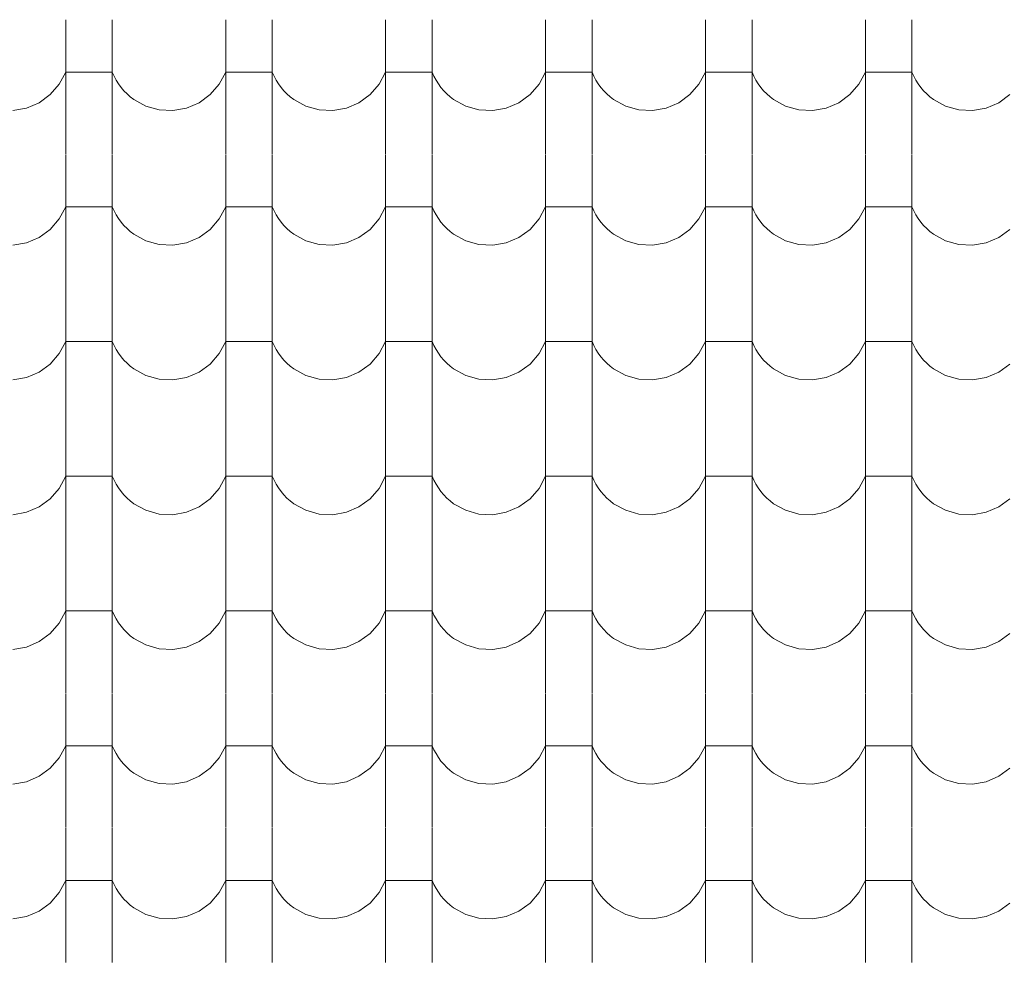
# Model space of a CAD drawing. Header units: millimetres. Extents: x -20699 to 32021, y -4298 to 11971.
# Tile 35 of 74: x -12466 to -11451, y 8829 to 9802. Entities that reach past the tile are written whole.
import ezdxf

# ---------------------------------------------------------------- set-up
doc = ezdxf.new("R2010")
doc.units = ezdxf.units.MM
doc.header["$MEASUREMENT"] = 0
doc.layers.add('A-A_1_Bourané_Výplně - Povrchové', color=7, linetype='Continuous')
doc.layers.add('A-A_1_Konstrukce - střechy a skořepiny', color=7, linetype='Continuous')

# ---------------------------------------------------------------- blocks, each defined once
blk = doc.blocks.new('*X1', base_point=(-21954.7, -8431.5))
at = {"layer": 'A-A_1_Bourané_Výplně - Povrchové', "color": 251, "linetype": 'Continuous', "lineweight": 20, "true_color": 0x6a6a6a}
for p, q in [((-12418.9, 9801.5), (-12418.9, 9663)), ((-12370.9, 9801.5), (-12370.9, 9663)), ((-12253.9, 9801.5), (-12253.9, 9663)), ((-12205.9, 9801.5), (-12205.9, 9663)), ((-12088.9, 9801.5), (-12088.9, 9663)), ((-12040.9, 9801.5), (-12040.9, 9663)), ((-11923.9, 9801.5), (-11923.9, 9663)), ((-11875.9, 9801.5), (-11875.9, 9663)), ((-11758.9, 9801.5), (-11758.9, 9663)), ((-11710.9, 9801.5), (-11710.9, 9663)), ((-11593.9, 9801.5), (-11593.9, 9663)), ((-11545.9, 9801.5), (-11545.9, 9663)), ((-12425.6, 9735), (-12418.9, 9747.5)), ((-12394.9, 9747.5), (-12418.9, 9747.5)), ((-12370.9, 9747.5), (-12394.9, 9747.5)), ((-12370.9, 9747.5), (-12369, 9743.3)), ((-12369, 9743.3), (-12366.9, 9739.3)), ((-12260.6, 9735), (-12253.9, 9747.5)), ((-12229.9, 9747.5), (-12253.9, 9747.5)), ((-12205.9, 9747.5), (-12229.9, 9747.5)), ((-12205.9, 9747.5), (-12204, 9743.3)), ((-12204, 9743.3), (-12201.9, 9739.3)), ((-12095.6, 9735), (-12088.9, 9747.5)), ((-12064.9, 9747.5), (-12088.9, 9747.5)), ((-12040.9, 9747.5), (-12064.9, 9747.5)), ((-12040.9, 9747.5), (-12039, 9743.3)), ((-12039, 9743.3), (-12036.9, 9739.3)), ((-11930.6, 9735), (-11923.9, 9747.5)), ((-11899.9, 9747.5), (-11923.9, 9747.5)), ((-11875.9, 9747.5), (-11899.9, 9747.5)), ((-11875.9, 9747.5), (-11874, 9743.3)), ((-11874, 9743.3), (-11871.9, 9739.3)), ((-11765.6, 9735), (-11758.9, 9747.5)), ((-11734.9, 9747.5), (-11758.9, 9747.5)), ((-11710.9, 9747.5), (-11734.9, 9747.5)), ((-11710.9, 9747.5), (-11709, 9743.3)), ((-11709, 9743.3), (-11706.9, 9739.3)), ((-11600.6, 9735), (-11593.9, 9747.5)), ((-11569.9, 9747.5), (-11593.9, 9747.5)), ((-11545.9, 9747.5), (-11569.9, 9747.5)), ((-11545.9, 9747.5), (-11544, 9743.3)), ((-11544, 9743.3), (-11541.9, 9739.3)), ((-12434.9, 9724.2), (-12425.6, 9735)), ((-12366.9, 9739.3), (-12364.5, 9735.4)), ((-12364.5, 9735.4), (-12361.8, 9731.7)), ((-12361.8, 9731.7), (-12358.9, 9728.3)), ((-12269.9, 9724.2), (-12260.6, 9735)), ((-12201.9, 9739.3), (-12199.5, 9735.4)), ((-12199.5, 9735.4), (-12196.8, 9731.7)), ((-12196.8, 9731.7), (-12193.9, 9728.3)), ((-12104.9, 9724.2), (-12095.6, 9735)), ((-12036.9, 9739.3), (-12034.5, 9735.4)), ((-12034.5, 9735.4), (-12031.8, 9731.7)), ((-12031.8, 9731.7), (-12028.9, 9728.3)), ((-11939.9, 9724.2), (-11930.6, 9735)), ((-11871.9, 9739.3), (-11869.5, 9735.4)), ((-11869.5, 9735.4), (-11866.8, 9731.7)), ((-11866.8, 9731.7), (-11863.9, 9728.3)), ((-11774.9, 9724.2), (-11765.6, 9735)), ((-11706.9, 9739.3), (-11704.5, 9735.4)), ((-11704.5, 9735.4), (-11701.8, 9731.7)), ((-11701.8, 9731.7), (-11698.9, 9728.3)), ((-11609.9, 9724.2), (-11600.6, 9735)), ((-11541.9, 9739.3), (-11539.5, 9735.4)), ((-11539.5, 9735.4), (-11536.8, 9731.7)), ((-11536.8, 9731.7), (-11533.9, 9728.3)), ((-12446.4, 9715.9), (-12434.9, 9724.2)), ((-12358.9, 9728.3), (-12355.7, 9725)), ((-12355.7, 9725), (-12352.3, 9722)), ((-12352.3, 9722), (-12348.7, 9719.2)), ((-12281.4, 9715.9), (-12269.9, 9724.2)), ((-12193.9, 9728.3), (-12190.7, 9725)), ((-12190.7, 9725), (-12187.3, 9722)), ((-12187.3, 9722), (-12183.7, 9719.2)), ((-12116.4, 9715.9), (-12104.9, 9724.2)), ((-12028.9, 9728.3), (-12025.7, 9725)), ((-12025.7, 9725), (-12022.3, 9722)), ((-12022.3, 9722), (-12018.7, 9719.2)), ((-11951.4, 9715.9), (-11939.9, 9724.2)), ((-11863.9, 9728.3), (-11860.7, 9725)), ((-11860.7, 9725), (-11857.3, 9722)), ((-11857.3, 9722), (-11853.7, 9719.2)), ((-11786.4, 9715.9), (-11774.9, 9724.2)), ((-11698.9, 9728.3), (-11695.7, 9725)), ((-11695.7, 9725), (-11692.3, 9722)), ((-11692.3, 9722), (-11688.7, 9719.2)), ((-11621.4, 9715.9), (-11609.9, 9724.2)), ((-11533.9, 9728.3), (-11530.7, 9725)), ((-11530.7, 9725), (-11527.3, 9722)), ((-11527.3, 9722), (-11523.7, 9719.2)), ((-11456.4, 9715.9), (-11444.9, 9724.2)), ((-12459.4, 9710.3), (-12446.4, 9715.9)), ((-12348.7, 9719.2), (-12336.2, 9712.4)), ((-12336.2, 9712.4), (-12322.6, 9708.5)), ((-12294.4, 9710.3), (-12281.4, 9715.9)), ((-12183.7, 9719.2), (-12171.2, 9712.4)), ((-12171.2, 9712.4), (-12157.6, 9708.5)), ((-12129.4, 9710.3), (-12116.4, 9715.9)), ((-12018.7, 9719.2), (-12006.2, 9712.4)), ((-12006.2, 9712.4), (-11992.6, 9708.5)), ((-11964.4, 9710.3), (-11951.4, 9715.9)), ((-11853.7, 9719.2), (-11841.2, 9712.4)), ((-11841.2, 9712.4), (-11827.6, 9708.5)), ((-11799.4, 9710.3), (-11786.4, 9715.9)), ((-11688.7, 9719.2), (-11676.2, 9712.4)), ((-11676.2, 9712.4), (-11662.6, 9708.5)), ((-11634.4, 9710.3), (-11621.4, 9715.9)), ((-11523.7, 9719.2), (-11511.2, 9712.4)), ((-11511.2, 9712.4), (-11497.6, 9708.5)), ((-11469.4, 9710.3), (-11456.4, 9715.9)), ((-12473.4, 9707.8), (-12459.4, 9710.3)), ((-12322.6, 9708.5), (-12308.4, 9707.8)), ((-12308.4, 9707.8), (-12294.4, 9710.3)), ((-12157.6, 9708.5), (-12143.4, 9707.8)), ((-12143.4, 9707.8), (-12129.4, 9710.3)), ((-11992.6, 9708.5), (-11978.4, 9707.8)), ((-11978.4, 9707.8), (-11964.4, 9710.3)), ((-11827.6, 9708.5), (-11813.4, 9707.8)), ((-11813.4, 9707.8), (-11799.4, 9710.3)), ((-11662.6, 9708.5), (-11648.4, 9707.8)), ((-11648.4, 9707.8), (-11634.4, 9710.3)), ((-11497.6, 9708.5), (-11483.4, 9707.8)), ((-11483.4, 9707.8), (-11469.4, 9710.3)), ((-12418.9, 9662.5), (-12418.9, 9524)), ((-12370.9, 9662.5), (-12370.9, 9524)), ((-12253.9, 9662.5), (-12253.9, 9524)), ((-12205.9, 9662.5), (-12205.9, 9524)), ((-12088.9, 9662.5), (-12088.9, 9524)), ((-12040.9, 9662.5), (-12040.9, 9524)), ((-11923.9, 9662.5), (-11923.9, 9524)), ((-11875.9, 9662.5), (-11875.9, 9524)), ((-11758.9, 9662.5), (-11758.9, 9524)), ((-11710.9, 9662.5), (-11710.9, 9524)), ((-11593.9, 9662.5), (-11593.9, 9524)), ((-11545.9, 9662.5), (-11545.9, 9524)), ((-12425.6, 9596), (-12418.9, 9608.5)), ((-12394.9, 9608.5), (-12418.9, 9608.5)), ((-12370.9, 9608.5), (-12394.9, 9608.5)), ((-12370.9, 9608.5), (-12369, 9604.3)), ((-12369, 9604.3), (-12366.9, 9600.3)), ((-12366.9, 9600.3), (-12364.5, 9596.4)), ((-12260.6, 9596), (-12253.9, 9608.5)), ((-12229.9, 9608.5), (-12253.9, 9608.5)), ((-12205.9, 9608.5), (-12229.9, 9608.5)), ((-12205.9, 9608.5), (-12204, 9604.3)), ((-12204, 9604.3), (-12201.9, 9600.3)), ((-12201.9, 9600.3), (-12199.5, 9596.4)), ((-12095.6, 9596), (-12088.9, 9608.5)), ((-12064.9, 9608.5), (-12088.9, 9608.5)), ((-12040.9, 9608.5), (-12064.9, 9608.5)), ((-12040.9, 9608.5), (-12039, 9604.3)), ((-12039, 9604.3), (-12036.9, 9600.3)), ((-12036.9, 9600.3), (-12034.5, 9596.4)), ((-11930.6, 9596), (-11923.9, 9608.5)), ((-11899.9, 9608.5), (-11923.9, 9608.5)), ((-11875.9, 9608.5), (-11899.9, 9608.5)), ((-11875.9, 9608.5), (-11874, 9604.3)), ((-11874, 9604.3), (-11871.9, 9600.3)), ((-11871.9, 9600.3), (-11869.5, 9596.4)), ((-11765.6, 9596), (-11758.9, 9608.5)), ((-11734.9, 9608.5), (-11758.9, 9608.5)), ((-11710.9, 9608.5), (-11734.9, 9608.5)), ((-11710.9, 9608.5), (-11709, 9604.3)), ((-11709, 9604.3), (-11706.9, 9600.3)), ((-11706.9, 9600.3), (-11704.5, 9596.4)), ((-11600.6, 9596), (-11593.9, 9608.5)), ((-11569.9, 9608.5), (-11593.9, 9608.5)), ((-11545.9, 9608.5), (-11569.9, 9608.5)), ((-11545.9, 9608.5), (-11544, 9604.3)), ((-11544, 9604.3), (-11541.9, 9600.3)), ((-11541.9, 9600.3), (-11539.5, 9596.4)), ((-12434.9, 9585.2), (-12425.6, 9596)), ((-12364.5, 9596.4), (-12361.8, 9592.7)), ((-12361.8, 9592.7), (-12358.9, 9589.3)), ((-12358.9, 9589.3), (-12355.7, 9586)), ((-12269.9, 9585.2), (-12260.6, 9596)), ((-12199.5, 9596.4), (-12196.8, 9592.7)), ((-12196.8, 9592.7), (-12193.9, 9589.3)), ((-12193.9, 9589.3), (-12190.7, 9586)), ((-12104.9, 9585.2), (-12095.6, 9596)), ((-12034.5, 9596.4), (-12031.8, 9592.7)), ((-12031.8, 9592.7), (-12028.9, 9589.3)), ((-12028.9, 9589.3), (-12025.7, 9586)), ((-11939.9, 9585.2), (-11930.6, 9596)), ((-11869.5, 9596.4), (-11866.8, 9592.7)), ((-11866.8, 9592.7), (-11863.9, 9589.3)), ((-11863.9, 9589.3), (-11860.7, 9586)), ((-11774.9, 9585.2), (-11765.6, 9596)), ((-11704.5, 9596.4), (-11701.8, 9592.7)), ((-11701.8, 9592.7), (-11698.9, 9589.3)), ((-11698.9, 9589.3), (-11695.7, 9586)), ((-11609.9, 9585.2), (-11600.6, 9596)), ((-11539.5, 9596.4), (-11536.8, 9592.7)), ((-11536.8, 9592.7), (-11533.9, 9589.3)), ((-11533.9, 9589.3), (-11530.7, 9586)), ((-12446.4, 9576.9), (-12434.9, 9585.2)), ((-12355.7, 9586), (-12352.3, 9583)), ((-12352.3, 9583), (-12348.7, 9580.2)), ((-12348.7, 9580.2), (-12336.2, 9573.4)), ((-12281.4, 9576.9), (-12269.9, 9585.2)), ((-12190.7, 9586), (-12187.3, 9583)), ((-12187.3, 9583), (-12183.7, 9580.2)), ((-12183.7, 9580.2), (-12171.2, 9573.4)), ((-12116.4, 9576.9), (-12104.9, 9585.2)), ((-12025.7, 9586), (-12022.3, 9583)), ((-12022.3, 9583), (-12018.7, 9580.2)), ((-12018.7, 9580.2), (-12006.2, 9573.4)), ((-11951.4, 9576.9), (-11939.9, 9585.2)), ((-11860.7, 9586), (-11857.3, 9583)), ((-11857.3, 9583), (-11853.7, 9580.2)), ((-11853.7, 9580.2), (-11841.2, 9573.4)), ((-11786.4, 9576.9), (-11774.9, 9585.2)), ((-11695.7, 9586), (-11692.3, 9583)), ((-11692.3, 9583), (-11688.7, 9580.2)), ((-11688.7, 9580.2), (-11676.2, 9573.4)), ((-11621.4, 9576.9), (-11609.9, 9585.2)), ((-11530.7, 9586), (-11527.3, 9583)), ((-11527.3, 9583), (-11523.7, 9580.2)), ((-11523.7, 9580.2), (-11511.2, 9573.4)), ((-11456.4, 9576.9), (-11444.9, 9585.2)), ((-12473.4, 9568.8), (-12459.4, 9571.3)), ((-12459.4, 9571.3), (-12446.4, 9576.9)), ((-12336.2, 9573.4), (-12322.6, 9569.5)), ((-12322.6, 9569.5), (-12308.4, 9568.8)), ((-12308.4, 9568.8), (-12294.4, 9571.3)), ((-12294.4, 9571.3), (-12281.4, 9576.9)), ((-12171.2, 9573.4), (-12157.6, 9569.5)), ((-12157.6, 9569.5), (-12143.4, 9568.8)), ((-12143.4, 9568.8), (-12129.4, 9571.3)), ((-12129.4, 9571.3), (-12116.4, 9576.9)), ((-12006.2, 9573.4), (-11992.6, 9569.5)), ((-11992.6, 9569.5), (-11978.4, 9568.8)), ((-11978.4, 9568.8), (-11964.4, 9571.3)), ((-11964.4, 9571.3), (-11951.4, 9576.9)), ((-11841.2, 9573.4), (-11827.6, 9569.5)), ((-11827.6, 9569.5), (-11813.4, 9568.8)), ((-11813.4, 9568.8), (-11799.4, 9571.3)), ((-11799.4, 9571.3), (-11786.4, 9576.9)), ((-11676.2, 9573.4), (-11662.6, 9569.5)), ((-11662.6, 9569.5), (-11648.4, 9568.8)), ((-11648.4, 9568.8), (-11634.4, 9571.3)), ((-11634.4, 9571.3), (-11621.4, 9576.9)), ((-11511.2, 9573.4), (-11497.6, 9569.5)), ((-11497.6, 9569.5), (-11483.4, 9568.8)), ((-11483.4, 9568.8), (-11469.4, 9571.3)), ((-11469.4, 9571.3), (-11456.4, 9576.9)), ((-12418.9, 9523.5), (-12418.9, 9385)), ((-12370.9, 9523.5), (-12370.9, 9385)), ((-12253.9, 9523.5), (-12253.9, 9385)), ((-12205.9, 9523.5), (-12205.9, 9385)), ((-12088.9, 9523.5), (-12088.9, 9385)), ((-12040.9, 9523.5), (-12040.9, 9385)), ((-11923.9, 9523.5), (-11923.9, 9385)), ((-11875.9, 9523.5), (-11875.9, 9385)), ((-11758.9, 9523.5), (-11758.9, 9385)), ((-11710.9, 9523.5), (-11710.9, 9385)), ((-11593.9, 9523.5), (-11593.9, 9385)), ((-11545.9, 9523.5), (-11545.9, 9385)), ((-12425.6, 9457), (-12418.9, 9469.5)), ((-12394.9, 9469.5), (-12418.9, 9469.5)), ((-12370.9, 9469.5), (-12394.9, 9469.5)), ((-12370.9, 9469.5), (-12369, 9465.3)), ((-12260.6, 9457), (-12253.9, 9469.5)), ((-12229.9, 9469.5), (-12253.9, 9469.5)), ((-12205.9, 9469.5), (-12229.9, 9469.5)), ((-12205.9, 9469.5), (-12204, 9465.3)), ((-12095.6, 9457), (-12088.9, 9469.5)), ((-12064.9, 9469.5), (-12088.9, 9469.5)), ((-12040.9, 9469.5), (-12064.9, 9469.5)), ((-12040.9, 9469.5), (-12039, 9465.3)), ((-11930.6, 9457), (-11923.9, 9469.5)), ((-11899.9, 9469.5), (-11923.9, 9469.5)), ((-11875.9, 9469.5), (-11899.9, 9469.5)), ((-11875.9, 9469.5), (-11874, 9465.3)), ((-11765.6, 9457), (-11758.9, 9469.5)), ((-11734.9, 9469.5), (-11758.9, 9469.5)), ((-11710.9, 9469.5), (-11734.9, 9469.5)), ((-11710.9, 9469.5), (-11709, 9465.3)), ((-11600.6, 9457), (-11593.9, 9469.5)), ((-11569.9, 9469.5), (-11593.9, 9469.5)), ((-11545.9, 9469.5), (-11569.9, 9469.5)), ((-11545.9, 9469.5), (-11544, 9465.3)), ((-12369, 9465.3), (-12366.9, 9461.3)), ((-12366.9, 9461.3), (-12364.5, 9457.4)), ((-12364.5, 9457.4), (-12361.8, 9453.7)), ((-12204, 9465.3), (-12201.9, 9461.3)), ((-12201.9, 9461.3), (-12199.5, 9457.4)), ((-12199.5, 9457.4), (-12196.8, 9453.7)), ((-12039, 9465.3), (-12036.9, 9461.3)), ((-12036.9, 9461.3), (-12034.5, 9457.4)), ((-12034.5, 9457.4), (-12031.8, 9453.7)), ((-11874, 9465.3), (-11871.9, 9461.3)), ((-11871.9, 9461.3), (-11869.5, 9457.4)), ((-11869.5, 9457.4), (-11866.8, 9453.7)), ((-11709, 9465.3), (-11706.9, 9461.3)), ((-11706.9, 9461.3), (-11704.5, 9457.4)), ((-11704.5, 9457.4), (-11701.8, 9453.7)), ((-11544, 9465.3), (-11541.9, 9461.3)), ((-11541.9, 9461.3), (-11539.5, 9457.4)), ((-11539.5, 9457.4), (-11536.8, 9453.7)), ((-12434.9, 9446.2), (-12425.6, 9457)), ((-12361.8, 9453.7), (-12358.9, 9450.3)), ((-12358.9, 9450.3), (-12355.7, 9447)), ((-12355.7, 9447), (-12352.3, 9444)), ((-12269.9, 9446.2), (-12260.6, 9457)), ((-12196.8, 9453.7), (-12193.9, 9450.3)), ((-12193.9, 9450.3), (-12190.7, 9447)), ((-12190.7, 9447), (-12187.3, 9444)), ((-12104.9, 9446.2), (-12095.6, 9457)), ((-12031.8, 9453.7), (-12028.9, 9450.3)), ((-12028.9, 9450.3), (-12025.7, 9447)), ((-12025.7, 9447), (-12022.3, 9444)), ((-11939.9, 9446.2), (-11930.6, 9457)), ((-11866.8, 9453.7), (-11863.9, 9450.3)), ((-11863.9, 9450.3), (-11860.7, 9447)), ((-11860.7, 9447), (-11857.3, 9444)), ((-11774.9, 9446.2), (-11765.6, 9457)), ((-11701.8, 9453.7), (-11698.9, 9450.3)), ((-11698.9, 9450.3), (-11695.7, 9447)), ((-11695.7, 9447), (-11692.3, 9444)), ((-11609.9, 9446.2), (-11600.6, 9457)), ((-11536.8, 9453.7), (-11533.9, 9450.3)), ((-11533.9, 9450.3), (-11530.7, 9447)), ((-11530.7, 9447), (-11527.3, 9444)), ((-12459.4, 9432.3), (-12446.4, 9437.9)), ((-12446.4, 9437.9), (-12434.9, 9446.2)), ((-12352.3, 9444), (-12348.7, 9441.2)), ((-12348.7, 9441.2), (-12336.2, 9434.4)), ((-12294.4, 9432.3), (-12281.4, 9437.9)), ((-12281.4, 9437.9), (-12269.9, 9446.2)), ((-12187.3, 9444), (-12183.7, 9441.2)), ((-12183.7, 9441.2), (-12171.2, 9434.4)), ((-12129.4, 9432.3), (-12116.4, 9437.9)), ((-12116.4, 9437.9), (-12104.9, 9446.2)), ((-12022.3, 9444), (-12018.7, 9441.2)), ((-12018.7, 9441.2), (-12006.2, 9434.4)), ((-11964.4, 9432.3), (-11951.4, 9437.9)), ((-11951.4, 9437.9), (-11939.9, 9446.2)), ((-11857.3, 9444), (-11853.7, 9441.2)), ((-11853.7, 9441.2), (-11841.2, 9434.4)), ((-11799.4, 9432.3), (-11786.4, 9437.9)), ((-11786.4, 9437.9), (-11774.9, 9446.2)), ((-11692.3, 9444), (-11688.7, 9441.2)), ((-11688.7, 9441.2), (-11676.2, 9434.4)), ((-11634.4, 9432.3), (-11621.4, 9437.9)), ((-11621.4, 9437.9), (-11609.9, 9446.2)), ((-11527.3, 9444), (-11523.7, 9441.2)), ((-11523.7, 9441.2), (-11511.2, 9434.4)), ((-11469.4, 9432.3), (-11456.4, 9437.9)), ((-11456.4, 9437.9), (-11444.9, 9446.2)), ((-12473.4, 9429.8), (-12459.4, 9432.3)), ((-12336.2, 9434.4), (-12322.6, 9430.5)), ((-12322.6, 9430.5), (-12308.4, 9429.8)), ((-12308.4, 9429.8), (-12294.4, 9432.3)), ((-12171.2, 9434.4), (-12157.6, 9430.5)), ((-12157.6, 9430.5), (-12143.4, 9429.8)), ((-12143.4, 9429.8), (-12129.4, 9432.3)), ((-12006.2, 9434.4), (-11992.6, 9430.5)), ((-11992.6, 9430.5), (-11978.4, 9429.8)), ((-11978.4, 9429.8), (-11964.4, 9432.3)), ((-11841.2, 9434.4), (-11827.6, 9430.5)), ((-11827.6, 9430.5), (-11813.4, 9429.8)), ((-11813.4, 9429.8), (-11799.4, 9432.3)), ((-11676.2, 9434.4), (-11662.6, 9430.5)), ((-11662.6, 9430.5), (-11648.4, 9429.8)), ((-11648.4, 9429.8), (-11634.4, 9432.3)), ((-11511.2, 9434.4), (-11497.6, 9430.5)), ((-11497.6, 9430.5), (-11483.4, 9429.8)), ((-11483.4, 9429.8), (-11469.4, 9432.3)), ((-12418.9, 9384.5), (-12418.9, 9246)), ((-12370.9, 9384.5), (-12370.9, 9246)), ((-12253.9, 9384.5), (-12253.9, 9246)), ((-12205.9, 9384.5), (-12205.9, 9246)), ((-12088.9, 9384.5), (-12088.9, 9246)), ((-12040.9, 9384.5), (-12040.9, 9246)), ((-11923.9, 9384.5), (-11923.9, 9246)), ((-11875.9, 9384.5), (-11875.9, 9246)), ((-11758.9, 9384.5), (-11758.9, 9246)), ((-11710.9, 9384.5), (-11710.9, 9246)), ((-11593.9, 9384.5), (-11593.9, 9246)), ((-11545.9, 9384.5), (-11545.9, 9246)), ((-12425.6, 9318), (-12418.9, 9330.5)), ((-12394.9, 9330.5), (-12418.9, 9330.5)), ((-12370.9, 9330.5), (-12394.9, 9330.5)), ((-12370.9, 9330.5), (-12369, 9326.3)), ((-12369, 9326.3), (-12366.9, 9322.3)), ((-12260.6, 9318), (-12253.9, 9330.5)), ((-12229.9, 9330.5), (-12253.9, 9330.5)), ((-12205.9, 9330.5), (-12229.9, 9330.5)), ((-12205.9, 9330.5), (-12204, 9326.3)), ((-12204, 9326.3), (-12201.9, 9322.3)), ((-12095.6, 9318), (-12088.9, 9330.5)), ((-12064.9, 9330.5), (-12088.9, 9330.5)), ((-12040.9, 9330.5), (-12064.9, 9330.5)), ((-12040.9, 9330.5), (-12039, 9326.3)), ((-12039, 9326.3), (-12036.9, 9322.3)), ((-11930.6, 9318), (-11923.9, 9330.5)), ((-11899.9, 9330.5), (-11923.9, 9330.5)), ((-11875.9, 9330.5), (-11899.9, 9330.5)), ((-11875.9, 9330.5), (-11874, 9326.3)), ((-11874, 9326.3), (-11871.9, 9322.3)), ((-11765.6, 9318), (-11758.9, 9330.5)), ((-11734.9, 9330.5), (-11758.9, 9330.5)), ((-11710.9, 9330.5), (-11734.9, 9330.5)), ((-11710.9, 9330.5), (-11709, 9326.3)), ((-11709, 9326.3), (-11706.9, 9322.3)), ((-11600.6, 9318), (-11593.9, 9330.5)), ((-11569.9, 9330.5), (-11593.9, 9330.5)), ((-11545.9, 9330.5), (-11569.9, 9330.5)), ((-11545.9, 9330.5), (-11544, 9326.3)), ((-11544, 9326.3), (-11541.9, 9322.3)), ((-12434.9, 9307.2), (-12425.6, 9318)), ((-12366.9, 9322.3), (-12364.5, 9318.4)), ((-12364.5, 9318.4), (-12361.8, 9314.7)), ((-12269.9, 9307.2), (-12260.6, 9318)), ((-12201.9, 9322.3), (-12199.5, 9318.4)), ((-12199.5, 9318.4), (-12196.8, 9314.7)), ((-12104.9, 9307.2), (-12095.6, 9318)), ((-12036.9, 9322.3), (-12034.5, 9318.4)), ((-12034.5, 9318.4), (-12031.8, 9314.7)), ((-11939.9, 9307.2), (-11930.6, 9318)), ((-11871.9, 9322.3), (-11869.5, 9318.4)), ((-11869.5, 9318.4), (-11866.8, 9314.7)), ((-11774.9, 9307.2), (-11765.6, 9318)), ((-11706.9, 9322.3), (-11704.5, 9318.4)), ((-11704.5, 9318.4), (-11701.8, 9314.7)), ((-11609.9, 9307.2), (-11600.6, 9318)), ((-11541.9, 9322.3), (-11539.5, 9318.4)), ((-11539.5, 9318.4), (-11536.8, 9314.7)), ((-12446.4, 9298.9), (-12434.9, 9307.2)), ((-12361.8, 9314.7), (-12358.9, 9311.3)), ((-12358.9, 9311.3), (-12355.7, 9308)), ((-12355.7, 9308), (-12352.3, 9305)), ((-12352.3, 9305), (-12348.7, 9302.2)), ((-12281.4, 9298.9), (-12269.9, 9307.2)), ((-12196.8, 9314.7), (-12193.9, 9311.3)), ((-12193.9, 9311.3), (-12190.7, 9308)), ((-12190.7, 9308), (-12187.3, 9305)), ((-12187.3, 9305), (-12183.7, 9302.2)), ((-12116.4, 9298.9), (-12104.9, 9307.2)), ((-12031.8, 9314.7), (-12028.9, 9311.3)), ((-12028.9, 9311.3), (-12025.7, 9308)), ((-12025.7, 9308), (-12022.3, 9305)), ((-12022.3, 9305), (-12018.7, 9302.2)), ((-11951.4, 9298.9), (-11939.9, 9307.2)), ((-11866.8, 9314.7), (-11863.9, 9311.3)), ((-11863.9, 9311.3), (-11860.7, 9308)), ((-11860.7, 9308), (-11857.3, 9305)), ((-11857.3, 9305), (-11853.7, 9302.2)), ((-11786.4, 9298.9), (-11774.9, 9307.2)), ((-11701.8, 9314.7), (-11698.9, 9311.3)), ((-11698.9, 9311.3), (-11695.7, 9308)), ((-11695.7, 9308), (-11692.3, 9305)), ((-11692.3, 9305), (-11688.7, 9302.2)), ((-11621.4, 9298.9), (-11609.9, 9307.2)), ((-11536.8, 9314.7), (-11533.9, 9311.3)), ((-11533.9, 9311.3), (-11530.7, 9308)), ((-11530.7, 9308), (-11527.3, 9305)), ((-11527.3, 9305), (-11523.7, 9302.2)), ((-11456.4, 9298.9), (-11444.9, 9307.2)), ((-12459.4, 9293.3), (-12446.4, 9298.9)), ((-12348.7, 9302.2), (-12336.2, 9295.4)), ((-12336.2, 9295.4), (-12322.6, 9291.5)), ((-12294.4, 9293.3), (-12281.4, 9298.9)), ((-12183.7, 9302.2), (-12171.2, 9295.4)), ((-12171.2, 9295.4), (-12157.6, 9291.5)), ((-12129.4, 9293.3), (-12116.4, 9298.9)), ((-12018.7, 9302.2), (-12006.2, 9295.4)), ((-12006.2, 9295.4), (-11992.6, 9291.5)), ((-11964.4, 9293.3), (-11951.4, 9298.9)), ((-11853.7, 9302.2), (-11841.2, 9295.4)), ((-11841.2, 9295.4), (-11827.6, 9291.5)), ((-11799.4, 9293.3), (-11786.4, 9298.9)), ((-11688.7, 9302.2), (-11676.2, 9295.4)), ((-11676.2, 9295.4), (-11662.6, 9291.5)), ((-11634.4, 9293.3), (-11621.4, 9298.9)), ((-11523.7, 9302.2), (-11511.2, 9295.4)), ((-11511.2, 9295.4), (-11497.6, 9291.5)), ((-11469.4, 9293.3), (-11456.4, 9298.9)), ((-12473.4, 9290.8), (-12459.4, 9293.3)), ((-12322.6, 9291.5), (-12308.4, 9290.8)), ((-12308.4, 9290.8), (-12294.4, 9293.3)), ((-12157.6, 9291.5), (-12143.4, 9290.8)), ((-12143.4, 9290.8), (-12129.4, 9293.3)), ((-11992.6, 9291.5), (-11978.4, 9290.8)), ((-11978.4, 9290.8), (-11964.4, 9293.3)), ((-11827.6, 9291.5), (-11813.4, 9290.8)), ((-11813.4, 9290.8), (-11799.4, 9293.3)), ((-11662.6, 9291.5), (-11648.4, 9290.8)), ((-11648.4, 9290.8), (-11634.4, 9293.3)), ((-11497.6, 9291.5), (-11483.4, 9290.8)), ((-11483.4, 9290.8), (-11469.4, 9293.3)), ((-12418.9, 9245.5), (-12418.9, 9107)), ((-12370.9, 9245.5), (-12370.9, 9107)), ((-12253.9, 9245.5), (-12253.9, 9107)), ((-12205.9, 9245.5), (-12205.9, 9107)), ((-12088.9, 9245.5), (-12088.9, 9107)), ((-12040.9, 9245.5), (-12040.9, 9107)), ((-11923.9, 9245.5), (-11923.9, 9107)), ((-11875.9, 9245.5), (-11875.9, 9107)), ((-11758.9, 9245.5), (-11758.9, 9107)), ((-11710.9, 9245.5), (-11710.9, 9107)), ((-11593.9, 9245.5), (-11593.9, 9107)), ((-11545.9, 9245.5), (-11545.9, 9107)), ((-12425.6, 9179), (-12418.9, 9191.5)), ((-12394.9, 9191.5), (-12418.9, 9191.5)), ((-12370.9, 9191.5), (-12394.9, 9191.5)), ((-12370.9, 9191.5), (-12369, 9187.3)), ((-12369, 9187.3), (-12366.9, 9183.3)), ((-12366.9, 9183.3), (-12364.5, 9179.4)), ((-12260.6, 9179), (-12253.9, 9191.5)), ((-12229.9, 9191.5), (-12253.9, 9191.5)), ((-12205.9, 9191.5), (-12229.9, 9191.5)), ((-12205.9, 9191.5), (-12204, 9187.3)), ((-12204, 9187.3), (-12201.9, 9183.3)), ((-12201.9, 9183.3), (-12199.5, 9179.4)), ((-12095.6, 9179), (-12088.9, 9191.5)), ((-12064.9, 9191.5), (-12088.9, 9191.5)), ((-12040.9, 9191.5), (-12064.9, 9191.5)), ((-12040.9, 9191.5), (-12039, 9187.3)), ((-12039, 9187.3), (-12036.9, 9183.3)), ((-12036.9, 9183.3), (-12034.5, 9179.4)), ((-11930.6, 9179), (-11923.9, 9191.5)), ((-11899.9, 9191.5), (-11923.9, 9191.5)), ((-11875.9, 9191.5), (-11899.9, 9191.5)), ((-11875.9, 9191.5), (-11874, 9187.3)), ((-11874, 9187.3), (-11871.9, 9183.3)), ((-11871.9, 9183.3), (-11869.5, 9179.4)), ((-11765.6, 9179), (-11758.9, 9191.5)), ((-11734.9, 9191.5), (-11758.9, 9191.5)), ((-11710.9, 9191.5), (-11734.9, 9191.5)), ((-11710.9, 9191.5), (-11709, 9187.3)), ((-11709, 9187.3), (-11706.9, 9183.3)), ((-11706.9, 9183.3), (-11704.5, 9179.4)), ((-11600.6, 9179), (-11593.9, 9191.5)), ((-11569.9, 9191.5), (-11593.9, 9191.5)), ((-11545.9, 9191.5), (-11569.9, 9191.5)), ((-11545.9, 9191.5), (-11544, 9187.3)), ((-11544, 9187.3), (-11541.9, 9183.3)), ((-11541.9, 9183.3), (-11539.5, 9179.4)), ((-12434.9, 9168.2), (-12425.6, 9179)), ((-12364.5, 9179.4), (-12361.8, 9175.7)), ((-12361.8, 9175.7), (-12358.9, 9172.3)), ((-12269.9, 9168.2), (-12260.6, 9179)), ((-12199.5, 9179.4), (-12196.8, 9175.7)), ((-12196.8, 9175.7), (-12193.9, 9172.3)), ((-12104.9, 9168.2), (-12095.6, 9179)), ((-12034.5, 9179.4), (-12031.8, 9175.7)), ((-12031.8, 9175.7), (-12028.9, 9172.3)), ((-11939.9, 9168.2), (-11930.6, 9179)), ((-11869.5, 9179.4), (-11866.8, 9175.7)), ((-11866.8, 9175.7), (-11863.9, 9172.3)), ((-11774.9, 9168.2), (-11765.6, 9179)), ((-11704.5, 9179.4), (-11701.8, 9175.7)), ((-11701.8, 9175.7), (-11698.9, 9172.3)), ((-11609.9, 9168.2), (-11600.6, 9179)), ((-11539.5, 9179.4), (-11536.8, 9175.7)), ((-11536.8, 9175.7), (-11533.9, 9172.3)), ((-12446.4, 9159.9), (-12434.9, 9168.2)), ((-12358.9, 9172.3), (-12355.7, 9169)), ((-12355.7, 9169), (-12352.3, 9166)), ((-12352.3, 9166), (-12348.7, 9163.2)), ((-12348.7, 9163.2), (-12336.2, 9156.4)), ((-12281.4, 9159.9), (-12269.9, 9168.2)), ((-12193.9, 9172.3), (-12190.7, 9169)), ((-12190.7, 9169), (-12187.3, 9166)), ((-12187.3, 9166), (-12183.7, 9163.2)), ((-12183.7, 9163.2), (-12171.2, 9156.4)), ((-12116.4, 9159.9), (-12104.9, 9168.2)), ((-12028.9, 9172.3), (-12025.7, 9169)), ((-12025.7, 9169), (-12022.3, 9166)), ((-12022.3, 9166), (-12018.7, 9163.2)), ((-12018.7, 9163.2), (-12006.2, 9156.4)), ((-11951.4, 9159.9), (-11939.9, 9168.2)), ((-11863.9, 9172.3), (-11860.7, 9169)), ((-11860.7, 9169), (-11857.3, 9166)), ((-11857.3, 9166), (-11853.7, 9163.2)), ((-11853.7, 9163.2), (-11841.2, 9156.4)), ((-11786.4, 9159.9), (-11774.9, 9168.2)), ((-11698.9, 9172.3), (-11695.7, 9169)), ((-11695.7, 9169), (-11692.3, 9166)), ((-11692.3, 9166), (-11688.7, 9163.2)), ((-11688.7, 9163.2), (-11676.2, 9156.4)), ((-11621.4, 9159.9), (-11609.9, 9168.2)), ((-11533.9, 9172.3), (-11530.7, 9169)), ((-11530.7, 9169), (-11527.3, 9166)), ((-11527.3, 9166), (-11523.7, 9163.2)), ((-11523.7, 9163.2), (-11511.2, 9156.4)), ((-11456.4, 9159.9), (-11444.9, 9168.2)), ((-12473.4, 9151.8), (-12459.4, 9154.3)), ((-12459.4, 9154.3), (-12446.4, 9159.9)), ((-12336.2, 9156.4), (-12322.6, 9152.5)), ((-12322.6, 9152.5), (-12308.4, 9151.8)), ((-12308.4, 9151.8), (-12294.4, 9154.3)), ((-12294.4, 9154.3), (-12281.4, 9159.9)), ((-12171.2, 9156.4), (-12157.6, 9152.5)), ((-12157.6, 9152.5), (-12143.4, 9151.8)), ((-12143.4, 9151.8), (-12129.4, 9154.3)), ((-12129.4, 9154.3), (-12116.4, 9159.9)), ((-12006.2, 9156.4), (-11992.6, 9152.5)), ((-11992.6, 9152.5), (-11978.4, 9151.8)), ((-11978.4, 9151.8), (-11964.4, 9154.3)), ((-11964.4, 9154.3), (-11951.4, 9159.9)), ((-11841.2, 9156.4), (-11827.6, 9152.5)), ((-11827.6, 9152.5), (-11813.4, 9151.8)), ((-11813.4, 9151.8), (-11799.4, 9154.3)), ((-11799.4, 9154.3), (-11786.4, 9159.9)), ((-11676.2, 9156.4), (-11662.6, 9152.5)), ((-11662.6, 9152.5), (-11648.4, 9151.8)), ((-11648.4, 9151.8), (-11634.4, 9154.3)), ((-11634.4, 9154.3), (-11621.4, 9159.9)), ((-11511.2, 9156.4), (-11497.6, 9152.5)), ((-11497.6, 9152.5), (-11483.4, 9151.8)), ((-11483.4, 9151.8), (-11469.4, 9154.3)), ((-11469.4, 9154.3), (-11456.4, 9159.9)), ((-12418.9, 9106.5), (-12418.9, 8968)), ((-12370.9, 9106.5), (-12370.9, 8968)), ((-12253.9, 9106.5), (-12253.9, 8968)), ((-12205.9, 9106.5), (-12205.9, 8968)), ((-12088.9, 9106.5), (-12088.9, 8968)), ((-12040.9, 9106.5), (-12040.9, 8968)), ((-11923.9, 9106.5), (-11923.9, 8968)), ((-11875.9, 9106.5), (-11875.9, 8968)), ((-11758.9, 9106.5), (-11758.9, 8968)), ((-11710.9, 9106.5), (-11710.9, 8968)), ((-11593.9, 9106.5), (-11593.9, 8968)), ((-11545.9, 9106.5), (-11545.9, 8968)), ((-12425.6, 9040), (-12418.9, 9052.5)), ((-12394.9, 9052.5), (-12418.9, 9052.5)), ((-12370.9, 9052.5), (-12394.9, 9052.5)), ((-12370.9, 9052.5), (-12369, 9048.3)), ((-12260.6, 9040), (-12253.9, 9052.5)), ((-12229.9, 9052.5), (-12253.9, 9052.5)), ((-12205.9, 9052.5), (-12229.9, 9052.5)), ((-12205.9, 9052.5), (-12204, 9048.3)), ((-12095.6, 9040), (-12088.9, 9052.5)), ((-12064.9, 9052.5), (-12088.9, 9052.5)), ((-12040.9, 9052.5), (-12064.9, 9052.5)), ((-12040.9, 9052.5), (-12039, 9048.3)), ((-11930.6, 9040), (-11923.9, 9052.5)), ((-11899.9, 9052.5), (-11923.9, 9052.5)), ((-11875.9, 9052.5), (-11899.9, 9052.5)), ((-11875.9, 9052.5), (-11874, 9048.3)), ((-11765.6, 9040), (-11758.9, 9052.5)), ((-11734.9, 9052.5), (-11758.9, 9052.5)), ((-11710.9, 9052.5), (-11734.9, 9052.5)), ((-11710.9, 9052.5), (-11709, 9048.3)), ((-11600.6, 9040), (-11593.9, 9052.5)), ((-11569.9, 9052.5), (-11593.9, 9052.5)), ((-11545.9, 9052.5), (-11569.9, 9052.5)), ((-11545.9, 9052.5), (-11544, 9048.3)), ((-12369, 9048.3), (-12366.9, 9044.3)), ((-12366.9, 9044.3), (-12364.5, 9040.4)), ((-12204, 9048.3), (-12201.9, 9044.3)), ((-12201.9, 9044.3), (-12199.5, 9040.4)), ((-12039, 9048.3), (-12036.9, 9044.3)), ((-12036.9, 9044.3), (-12034.5, 9040.4)), ((-11874, 9048.3), (-11871.9, 9044.3)), ((-11871.9, 9044.3), (-11869.5, 9040.4)), ((-11709, 9048.3), (-11706.9, 9044.3)), ((-11706.9, 9044.3), (-11704.5, 9040.4)), ((-11544, 9048.3), (-11541.9, 9044.3)), ((-11541.9, 9044.3), (-11539.5, 9040.4)), ((-12434.9, 9029.2), (-12425.6, 9040)), ((-12364.5, 9040.4), (-12361.8, 9036.7)), ((-12361.8, 9036.7), (-12358.9, 9033.3)), ((-12358.9, 9033.3), (-12355.7, 9030)), ((-12269.9, 9029.2), (-12260.6, 9040)), ((-12199.5, 9040.4), (-12196.8, 9036.7)), ((-12196.8, 9036.7), (-12193.9, 9033.3)), ((-12193.9, 9033.3), (-12190.7, 9030)), ((-12104.9, 9029.2), (-12095.6, 9040)), ((-12034.5, 9040.4), (-12031.8, 9036.7)), ((-12031.8, 9036.7), (-12028.9, 9033.3)), ((-12028.9, 9033.3), (-12025.7, 9030)), ((-11939.9, 9029.2), (-11930.6, 9040)), ((-11869.5, 9040.4), (-11866.8, 9036.7)), ((-11866.8, 9036.7), (-11863.9, 9033.3)), ((-11863.9, 9033.3), (-11860.7, 9030)), ((-11774.9, 9029.2), (-11765.6, 9040)), ((-11704.5, 9040.4), (-11701.8, 9036.7)), ((-11701.8, 9036.7), (-11698.9, 9033.3)), ((-11698.9, 9033.3), (-11695.7, 9030)), ((-11609.9, 9029.2), (-11600.6, 9040)), ((-11539.5, 9040.4), (-11536.8, 9036.7)), ((-11536.8, 9036.7), (-11533.9, 9033.3)), ((-11533.9, 9033.3), (-11530.7, 9030)), ((-12459.4, 9015.3), (-12446.4, 9020.9)), ((-12446.4, 9020.9), (-12434.9, 9029.2)), ((-12355.7, 9030), (-12352.3, 9027)), ((-12352.3, 9027), (-12348.7, 9024.2)), ((-12348.7, 9024.2), (-12336.2, 9017.4)), ((-12294.4, 9015.3), (-12281.4, 9020.9)), ((-12281.4, 9020.9), (-12269.9, 9029.2)), ((-12190.7, 9030), (-12187.3, 9027)), ((-12187.3, 9027), (-12183.7, 9024.2)), ((-12183.7, 9024.2), (-12171.2, 9017.4)), ((-12129.4, 9015.3), (-12116.4, 9020.9)), ((-12116.4, 9020.9), (-12104.9, 9029.2)), ((-12025.7, 9030), (-12022.3, 9027)), ((-12022.3, 9027), (-12018.7, 9024.2)), ((-12018.7, 9024.2), (-12006.2, 9017.4)), ((-11964.4, 9015.3), (-11951.4, 9020.9)), ((-11951.4, 9020.9), (-11939.9, 9029.2)), ((-11860.7, 9030), (-11857.3, 9027)), ((-11857.3, 9027), (-11853.7, 9024.2)), ((-11853.7, 9024.2), (-11841.2, 9017.4)), ((-11799.4, 9015.3), (-11786.4, 9020.9)), ((-11786.4, 9020.9), (-11774.9, 9029.2)), ((-11695.7, 9030), (-11692.3, 9027)), ((-11692.3, 9027), (-11688.7, 9024.2)), ((-11688.7, 9024.2), (-11676.2, 9017.4)), ((-11634.4, 9015.3), (-11621.4, 9020.9)), ((-11621.4, 9020.9), (-11609.9, 9029.2)), ((-11530.7, 9030), (-11527.3, 9027)), ((-11527.3, 9027), (-11523.7, 9024.2)), ((-11523.7, 9024.2), (-11511.2, 9017.4)), ((-11469.4, 9015.3), (-11456.4, 9020.9)), ((-11456.4, 9020.9), (-11444.9, 9029.2)), ((-12473.4, 9012.8), (-12459.4, 9015.3)), ((-12336.2, 9017.4), (-12322.6, 9013.5)), ((-12322.6, 9013.5), (-12308.4, 9012.8)), ((-12308.4, 9012.8), (-12294.4, 9015.3)), ((-12171.2, 9017.4), (-12157.6, 9013.5)), ((-12157.6, 9013.5), (-12143.4, 9012.8)), ((-12143.4, 9012.8), (-12129.4, 9015.3)), ((-12006.2, 9017.4), (-11992.6, 9013.5)), ((-11992.6, 9013.5), (-11978.4, 9012.8)), ((-11978.4, 9012.8), (-11964.4, 9015.3)), ((-11841.2, 9017.4), (-11827.6, 9013.5)), ((-11827.6, 9013.5), (-11813.4, 9012.8)), ((-11813.4, 9012.8), (-11799.4, 9015.3)), ((-11676.2, 9017.4), (-11662.6, 9013.5)), ((-11662.6, 9013.5), (-11648.4, 9012.8)), ((-11648.4, 9012.8), (-11634.4, 9015.3)), ((-11511.2, 9017.4), (-11497.6, 9013.5)), ((-11497.6, 9013.5), (-11483.4, 9012.8)), ((-11483.4, 9012.8), (-11469.4, 9015.3)), ((-12418.9, 8967.5), (-12418.9, 8829)), ((-12370.9, 8967.5), (-12370.9, 8829)), ((-12253.9, 8967.5), (-12253.9, 8829)), ((-12205.9, 8967.5), (-12205.9, 8829)), ((-12088.9, 8967.5), (-12088.9, 8829)), ((-12040.9, 8967.5), (-12040.9, 8829)), ((-11923.9, 8967.5), (-11923.9, 8829)), ((-11875.9, 8967.5), (-11875.9, 8829)), ((-11758.9, 8967.5), (-11758.9, 8829)), ((-11710.9, 8967.5), (-11710.9, 8829)), ((-11593.9, 8967.5), (-11593.9, 8829)), ((-11545.9, 8967.5), (-11545.9, 8829)), ((-12425.6, 8901), (-12418.9, 8913.5)), ((-12394.9, 8913.5), (-12418.9, 8913.5)), ((-12370.9, 8913.5), (-12394.9, 8913.5)), ((-12370.9, 8913.5), (-12369, 8909.3)), ((-12369, 8909.3), (-12366.9, 8905.3)), ((-12260.6, 8901), (-12253.9, 8913.5)), ((-12229.9, 8913.5), (-12253.9, 8913.5)), ((-12205.9, 8913.5), (-12229.9, 8913.5)), ((-12205.9, 8913.5), (-12204, 8909.3)), ((-12204, 8909.3), (-12201.9, 8905.3)), ((-12095.6, 8901), (-12088.9, 8913.5)), ((-12064.9, 8913.5), (-12088.9, 8913.5)), ((-12040.9, 8913.5), (-12064.9, 8913.5)), ((-12040.9, 8913.5), (-12039, 8909.3)), ((-12039, 8909.3), (-12036.9, 8905.3)), ((-11930.6, 8901), (-11923.9, 8913.5)), ((-11899.9, 8913.5), (-11923.9, 8913.5)), ((-11875.9, 8913.5), (-11899.9, 8913.5)), ((-11875.9, 8913.5), (-11874, 8909.3)), ((-11874, 8909.3), (-11871.9, 8905.3)), ((-11765.6, 8901), (-11758.9, 8913.5)), ((-11734.9, 8913.5), (-11758.9, 8913.5)), ((-11710.9, 8913.5), (-11734.9, 8913.5)), ((-11710.9, 8913.5), (-11709, 8909.3)), ((-11709, 8909.3), (-11706.9, 8905.3)), ((-11600.6, 8901), (-11593.9, 8913.5)), ((-11569.9, 8913.5), (-11593.9, 8913.5)), ((-11545.9, 8913.5), (-11569.9, 8913.5)), ((-11545.9, 8913.5), (-11544, 8909.3)), ((-11544, 8909.3), (-11541.9, 8905.3)), ((-12434.9, 8890.2), (-12425.6, 8901)), ((-12366.9, 8905.3), (-12364.5, 8901.4)), ((-12364.5, 8901.4), (-12361.8, 8897.7)), ((-12269.9, 8890.2), (-12260.6, 8901)), ((-12201.9, 8905.3), (-12199.5, 8901.4)), ((-12199.5, 8901.4), (-12196.8, 8897.7)), ((-12104.9, 8890.2), (-12095.6, 8901)), ((-12036.9, 8905.3), (-12034.5, 8901.4)), ((-12034.5, 8901.4), (-12031.8, 8897.7)), ((-11939.9, 8890.2), (-11930.6, 8901)), ((-11871.9, 8905.3), (-11869.5, 8901.4)), ((-11869.5, 8901.4), (-11866.8, 8897.7)), ((-11774.9, 8890.2), (-11765.6, 8901)), ((-11706.9, 8905.3), (-11704.5, 8901.4)), ((-11704.5, 8901.4), (-11701.8, 8897.7)), ((-11609.9, 8890.2), (-11600.6, 8901)), ((-11541.9, 8905.3), (-11539.5, 8901.4)), ((-11539.5, 8901.4), (-11536.8, 8897.7)), ((-12446.4, 8881.9), (-12434.9, 8890.2)), ((-12361.8, 8897.7), (-12358.9, 8894.3)), ((-12358.9, 8894.3), (-12355.7, 8891)), ((-12355.7, 8891), (-12352.3, 8888)), ((-12281.4, 8881.9), (-12269.9, 8890.2)), ((-12196.8, 8897.7), (-12193.9, 8894.3)), ((-12193.9, 8894.3), (-12190.7, 8891)), ((-12190.7, 8891), (-12187.3, 8888)), ((-12116.4, 8881.9), (-12104.9, 8890.2)), ((-12031.8, 8897.7), (-12028.9, 8894.3)), ((-12028.9, 8894.3), (-12025.7, 8891)), ((-12025.7, 8891), (-12022.3, 8888)), ((-11951.4, 8881.9), (-11939.9, 8890.2)), ((-11866.8, 8897.7), (-11863.9, 8894.3)), ((-11863.9, 8894.3), (-11860.7, 8891)), ((-11860.7, 8891), (-11857.3, 8888)), ((-11786.4, 8881.9), (-11774.9, 8890.2)), ((-11701.8, 8897.7), (-11698.9, 8894.3)), ((-11698.9, 8894.3), (-11695.7, 8891)), ((-11695.7, 8891), (-11692.3, 8888)), ((-11621.4, 8881.9), (-11609.9, 8890.2)), ((-11536.8, 8897.7), (-11533.9, 8894.3)), ((-11533.9, 8894.3), (-11530.7, 8891)), ((-11530.7, 8891), (-11527.3, 8888)), ((-11456.4, 8881.9), (-11444.9, 8890.2)), ((-12459.4, 8876.3), (-12446.4, 8881.9)), ((-12352.3, 8888), (-12348.7, 8885.2)), ((-12348.7, 8885.2), (-12336.2, 8878.4)), ((-12336.2, 8878.4), (-12322.6, 8874.5)), ((-12294.4, 8876.3), (-12281.4, 8881.9)), ((-12187.3, 8888), (-12183.7, 8885.2)), ((-12183.7, 8885.2), (-12171.2, 8878.4)), ((-12171.2, 8878.4), (-12157.6, 8874.5)), ((-12129.4, 8876.3), (-12116.4, 8881.9)), ((-12022.3, 8888), (-12018.7, 8885.2)), ((-12018.7, 8885.2), (-12006.2, 8878.4)), ((-12006.2, 8878.4), (-11992.6, 8874.5)), ((-11964.4, 8876.3), (-11951.4, 8881.9)), ((-11857.3, 8888), (-11853.7, 8885.2)), ((-11853.7, 8885.2), (-11841.2, 8878.4)), ((-11841.2, 8878.4), (-11827.6, 8874.5)), ((-11799.4, 8876.3), (-11786.4, 8881.9)), ((-11692.3, 8888), (-11688.7, 8885.2)), ((-11688.7, 8885.2), (-11676.2, 8878.4)), ((-11676.2, 8878.4), (-11662.6, 8874.5)), ((-11634.4, 8876.3), (-11621.4, 8881.9)), ((-11527.3, 8888), (-11523.7, 8885.2)), ((-11523.7, 8885.2), (-11511.2, 8878.4)), ((-11511.2, 8878.4), (-11497.6, 8874.5)), ((-11469.4, 8876.3), (-11456.4, 8881.9)), ((-12473.4, 8873.8), (-12459.4, 8876.3)), ((-12322.6, 8874.5), (-12308.4, 8873.8)), ((-12308.4, 8873.8), (-12294.4, 8876.3)), ((-12157.6, 8874.5), (-12143.4, 8873.8)), ((-12143.4, 8873.8), (-12129.4, 8876.3)), ((-11992.6, 8874.5), (-11978.4, 8873.8)), ((-11978.4, 8873.8), (-11964.4, 8876.3)), ((-11827.6, 8874.5), (-11813.4, 8873.8)), ((-11813.4, 8873.8), (-11799.4, 8876.3)), ((-11662.6, 8874.5), (-11648.4, 8873.8)), ((-11648.4, 8873.8), (-11634.4, 8876.3)), ((-11497.6, 8874.5), (-11483.4, 8873.8)), ((-11483.4, 8873.8), (-11469.4, 8876.3))]:
    blk.add_line(p, q, dxfattribs=at)

msp = doc.modelspace()

# ---------------------------------------------------------------- block references
at = {"layer": 'A-A_1_Konstrukce - střechy a skořepiny', "color": 9, "linetype": 'Continuous', "lineweight": 13}
msp.add_blockref('*X1', (-21954.7, -8431.5), dxfattribs=at)

doc.saveas('drawing.dxf')
